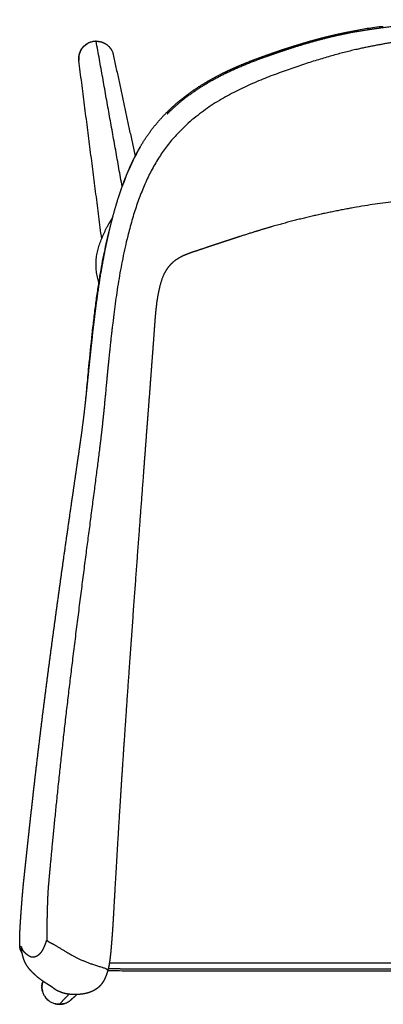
# Model space of a CAD drawing. Header units: millimetres. Extents: x 1682 to 3183, y 1190 to 3069.
# Tile 4 of 9: x 2610 to 2818, y 1190 to 1754. Entities that reach past the tile are written whole.
import ezdxf

# ---------------------------------------------------------------- set-up
doc = ezdxf.new("R2010")
doc.units = ezdxf.units.MM
doc.header["$MEASUREMENT"] = 0
doc.layers.add('2DVýkres$viditelné$tečné', color=7, linetype='Continuous', true_color=0x000000)
doc.layers.add('2DVýkres$viditelné$čáry', color=7, linetype='Continuous', true_color=0x000000)

msp = doc.modelspace()

# ---------------------------------------------------------------- linework, layer by layer
at = {"layer": '2DVýkres$viditelné$tečné'}
for points, knots in [([(2817.16, 1750.01), (2815.52, 1749.79), (2811.18, 1749.19), (2806.84, 1748.52), (2804.14, 1748.06)], [79.511641, 79.511641, 79.511641, 79.511641, 84.461513, 92.646858, 92.646858, 92.646858, 92.646858]), ([(2679.03, 1681.24), (2677.47, 1678.58), (2673.74, 1671.5), (2670.56, 1663.75), (2668.76, 1658.77), (2668.62, 1658.39)], [238.324269, 238.324269, 238.324269, 238.324269, 247.571212, 262.366552, 263.589533, 263.589533, 263.589533, 263.589533])]:
    msp.add_open_spline(points, degree=3, knots=knots, dxfattribs=at)
for points, weights, degree, knots in [([(3167.78, 1226.65), (3167.78, 1228.08), (3167.77, 1229.51), (3167.77, 1230.93), (3167.75, 1232.78), (3167.73, 1234.63), (3167.69, 1236.48), (3167.63, 1240.25), (3167.54, 1244.03), (3167.41, 1247.8), (3167.21, 1253.94), (3167.04, 1256.1), (3166.48, 1262.26), (3165.37, 1274.58), (3162.7, 1302.94), (3159.38, 1333.11), (3152.75, 1393.44), (3143.55, 1460.97), (3138.55, 1499.91), (3137.3, 1509.65), (3136.31, 1517.6), (3135.25, 1528.13), (3134.19, 1538.65), (3133.06, 1551.75), (3131.34, 1567.9), (3127.9, 1600.18), (3122.11, 1644.6), (3104.48, 1673.38), (3086.85, 1702.16), (3057.38, 1715.3), (3032.1, 1724.39), (3019.46, 1728.94), (3007.86, 1732.48), (2997.88, 1735.07), (2987.9, 1737.65), (2979.53, 1739.27), (2971.73, 1740.57), (2940.55, 1745.78), (2918.56, 1745.78), (2896.58, 1745.78), (2874.59, 1745.78), (2852.61, 1745.78), (2821.42, 1740.57), (2813.62, 1739.27), (2805.25, 1737.65), (2795.27, 1735.07), (2785.29, 1732.48), (2773.69, 1728.94), (2761.05, 1724.39), (2735.77, 1715.3), (2706.3, 1702.16), (2688.67, 1673.38), (2671.04, 1644.6), (2665.25, 1600.18), (2661.81, 1567.9), (2660.1, 1551.75), (2658.96, 1538.65), (2657.9, 1528.13), (2656.84, 1517.6), (2655.85, 1509.65), (2654.6, 1499.91), (2649.6, 1460.97), (2640.4, 1393.44), (2633.77, 1333.11), (2630.46, 1302.94), (2627.79, 1274.58), (2626.67, 1262.26), (2626.11, 1256.1), (2625.94, 1253.94), (2625.74, 1247.8), (2625.62, 1244.03), (2625.52, 1240.25), (2625.46, 1236.48), (2625.43, 1234.63), (2625.4, 1232.78), (2625.39, 1230.93), (2625.38, 1229.51), (2625.37, 1228.08), (2625.37, 1226.65)], [1, 0.999997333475, 0.999997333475, 1, 0.999992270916, 0.999992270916, 1, 0.999981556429, 0.999981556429, 1, 1, 1, 1, 1, 1, 1, 1, 1, 1, 1, 1, 1, 1, 1, 1, 1, 1, 1, 1, 1, 1, 1, 1, 1, 1, 1, 1, 1, 1, 1, 1, 1, 1, 1, 1, 1, 1, 1, 1, 1, 1, 1, 1, 1, 1, 1, 1, 1, 1, 1, 1, 1, 1, 1, 1, 1, 1, 1, 1, 1, 0.999981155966, 0.999981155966, 1, 0.999992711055, 0.999992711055, 1, 0.999997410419, 0.999997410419, 1], 3, [0, 0, 0, 0, 4.283232, 4.283232, 4.283232, 9.826054, 9.826054, 9.826054, 21.154617, 21.154617, 21.154617, 56.57264, 56.57264, 56.57264, 127.408686, 127.408686, 127.408686, 269.080778, 269.080778, 269.080778, 304.498801, 304.498801, 304.498801, 339.916824, 339.916824, 339.916824, 410.752869, 410.752869, 410.752869, 481.588915, 481.588915, 481.588915, 517.006938, 517.006938, 517.006938, 552.424961, 552.424961, 552.424961, 694.097053, 694.097053, 694.097053, 835.769145, 835.769145, 835.769145, 871.187168, 871.187168, 871.187168, 906.605191, 906.605191, 906.605191, 977.441237, 977.441237, 977.441237, 1048.277283, 1048.277283, 1048.277283, 1083.695305, 1083.695305, 1083.695305, 1119.113328, 1119.113328, 1119.113328, 1260.78542, 1260.78542, 1260.78542, 1331.621466, 1331.621466, 1331.621466, 1367.039489, 1367.039489, 1367.039489, 1378.367356, 1378.367356, 1378.367356, 1383.909695, 1383.909695, 1383.909695, 1388.194091, 1388.194091, 1388.194091, 1388.194091]), ([(2653.71, 1741.66), (2643.7, 1741.58), (2643.7, 1731.81), (2643.7, 1731.21), (2643.78, 1730.6)], [1, 0.707106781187, 1, 0.997965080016, 1], 2, [0, 0, 0, 13.373857, 13.373857, 14.587663, 14.587663, 14.587663]), ([(2610.81, 1222.76), (2610.89, 1222.37), (2611.01, 1222), (2611.16, 1221.64), (2611.38, 1221.13), (2611.66, 1220.68), (2612, 1220.3), (2612.67, 1219.51), (2613.48, 1218.86), (2614.19, 1218.34), (2615.6, 1217.32), (2616.64, 1216.87), (2617.88, 1217.02), (2619.12, 1217.17), (2620.56, 1217.92), (2621.79, 1219.21), (2622.4, 1219.85), (2623, 1220.78), (2623.59, 1222.02), (2624.19, 1223.27), (2624.79, 1224.85), (2625.37, 1226.65)], [1, 0.996579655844, 0.996579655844, 1, 1.00201000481, 1.00184061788, 0.999491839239, 0.994794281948, 0.994794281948, 0.994794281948, 0.994794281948, 0.994794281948, 0.994794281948, 0.994794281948, 0.994794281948, 1.0064727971, 1.01231205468, 1.01344267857, 1.00986466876, 1.00628665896, 0.998000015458, 0.994794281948], 3, [0, 0, 0, 0, 1.172082, 1.172082, 1.172082, 2.664904, 2.664904, 2.664904, 5.650547, 5.650547, 5.650547, 11.621833, 11.621833, 11.621833, 17.59312, 17.59312, 17.59312, 20.578763, 20.578763, 20.578763, 23.564406, 23.564406, 23.564406, 23.564406]), ([(2625.37, 1226.65), (2625.66, 1226.33), (2625.97, 1226.08), (2626.41, 1225.8), (2626.84, 1225.53), (2627.41, 1225.22), (2628.13, 1224.87), (2629.58, 1224.17), (2631.81, 1222.79), (2635.19, 1220.74), (2638.56, 1218.69), (2643.08, 1215.97), (2649.2, 1213.7), (2652.26, 1212.57), (2655.72, 1211.55), (2657.53, 1210.96), (2659.34, 1210.38), (2659.49, 1210.24), (2659.63, 1210.12), (2660.18, 1209.65), (2660.44, 1209.59), (2660.47, 1209.64)], [1, 1.00060377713, 1.00917488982, 1.01308434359, 1.01699379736, 1.01624159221, 1.01082772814, 1, 1, 1, 1, 1, 1, 1, 1, 1, 1, 1, 1, 1, 1, 1.02266578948], 3, [0, 0, 0, 0, 18.32256, 18.32256, 18.32256, 36.64512, 36.64512, 36.64512, 73.29024, 73.29024, 73.29024, 109.935361, 109.935361, 109.935361, 128.257921, 128.257921, 128.257921, 146.580481, 146.580481, 146.580481, 219.870721, 219.870721, 219.870721, 219.870721]), ([(2610.7, 1222.75), (2610.7, 1222.14), (2610.76, 1221.68), (2610.84, 1221.31), (2610.87, 1221.19), (2610.9, 1221.07), (2610.94, 1220.95)], [1, 1, 1, 1, 0.99948628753, 0.99948628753, 1], 3, [0, 0, 0, 0, 3.720795, 3.720795, 3.720795, 4.095762, 4.095762, 4.095762, 4.095762]), ([(2623.14, 1203.15), (2622.6, 1201.56), (2622.6, 1199.89), (2622.6, 1189.88), (2632.61, 1189.87)], [1, 0.986287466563, 1, 0.707460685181, 1], 2, [0, 0, 0, 3.316853, 3.316853, 19.044623, 19.044623, 19.044623])]:
    msp.add_rational_spline(points, weights, degree=degree, knots=knots, dxfattribs=at)
for points, weights in [([(2653.71, 1741.66), (2653.7, 1741.7), (2653.7, 1741.7)], [1, 0.955993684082, 0.925365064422]), ([(2653.71, 1741.66), (2661.83, 1741.73), (2663.5, 1733.99)], [1, 0.748333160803, 0.929152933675]), ([(2632.61, 1189.87), (2636.46, 1189.87), (2639.33, 1192.46)], [1, 0.933117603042, 1])]:
    msp.add_rational_spline(points, weights, degree=2, dxfattribs=at)
for points in [[(2668.62, 1658.39), (2661.17, 1700.03), (2653.71, 1741.66)], [(2632.61, 1189.87), (2635.34, 1192.77), (2638.07, 1195.66)]]:
    msp.add_open_spline(points, degree=2, dxfattribs=at)
at = {"layer": '2DVýkres$viditelné$čáry'}
for points, weights, degree, knots in [([(2694.46, 1700.03), (2696.18, 1701.77), (2699.87, 1705.24), (2705.87, 1710.1), (2712.44, 1714.7), (2719.48, 1718.97), (2727.08, 1722.99), (2735.39, 1726.82), (2744.71, 1730.59), (2751.32, 1732.97), (2754.85, 1734.19), (2758.5, 1735.46), (2762.17, 1736.68), (2765.86, 1737.85), (2773.6, 1740.32), (2781.73, 1742.65), (2789.66, 1744.52), (2794.47, 1745.65), (2799.21, 1746.61), (2808.42, 1748.2), (2812.6, 1748.81), (2816.96, 1749.39), (2829.27, 1751.04), (2841.36, 1752.26), (2860.17, 1753.39), (2866.43, 1753.64), (2880.88, 1753.99), (2888.55, 1754.01), (2896.58, 1754.01), (2904.6, 1754.01), (2912.28, 1753.99), (2926.72, 1753.64), (2932.99, 1753.39), (2951.8, 1752.26), (2963.88, 1751.04), (2976.19, 1749.39), (2980.55, 1748.81), (2984.73, 1748.2), (2993.94, 1746.61), (2998.68, 1745.65), (3003.49, 1744.52), (3011.42, 1742.65), (3019.55, 1740.32), (3027.29, 1737.85), (3030.98, 1736.68), (3034.65, 1735.46), (3038.31, 1734.19), (3041.83, 1732.97), (3048.45, 1730.59), (3057.76, 1726.82), (3066.07, 1722.99), (3073.67, 1718.97), (3080.71, 1714.7), (3087.28, 1710.1), (3093.28, 1705.24), (3096.97, 1701.77), (3098.69, 1700.03)], [1, 1, 1, 1, 1, 1, 1, 1, 1, 1, 1, 0.999945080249, 0.999945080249, 1, 1, 1, 1, 1, 1, 1, 1, 1, 1, 1, 1, 1, 1, 1, 1, 1, 1, 1, 1, 1, 1, 1, 1, 1, 1, 1, 1, 1, 1, 1, 0.999945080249, 0.999945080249, 1, 1, 1, 1, 1, 1, 1, 1, 1, 1, 1], 3, [0, 0, 0, 0, 7.347069, 15.182457, 23.154219, 31.38943, 39.87125, 48.941428, 58.817151, 70.018138, 70.018138, 70.018138, 81.624646, 81.624646, 81.624646, 106.358044, 106.358044, 106.358044, 121.025784, 121.025784, 134.104542, 134.104542, 134.104542, 171.145683, 171.145683, 190.152849, 190.152849, 213.934008, 213.934008, 213.934008, 237.715166, 237.715166, 256.722333, 256.722333, 293.763473, 293.763473, 293.763473, 306.842232, 306.842232, 321.509972, 321.509972, 321.509972, 346.24337, 346.24337, 346.24337, 357.849878, 357.849878, 357.849878, 369.050865, 378.926588, 387.996766, 396.478585, 404.713797, 412.685559, 420.520947, 427.868016, 427.868016, 427.868016, 427.868016]), ([(2609.9, 1223.43), (2609.8, 1225.43), (2609.84, 1227.6), (2609.92, 1229.83), (2609.96, 1230.96), (2610.02, 1232.08), (2610.08, 1233.2), (2610.14, 1234.34), (2610.21, 1235.48), (2610.28, 1236.62), (2610.42, 1238.79), (2610.57, 1240.96), (2610.73, 1243.13), (2610.81, 1244.28), (2610.9, 1245.43), (2610.98, 1246.58), (2611.08, 1247.87), (2611.18, 1249.16), (2611.29, 1250.45), (2611.48, 1252.87), (2611.69, 1255.31), (2611.93, 1257.78), (2612.04, 1258.97), (2612.16, 1260.16), (2612.29, 1261.34), (2612.39, 1262.32), (2612.49, 1263.29), (2612.6, 1264.26), (2612.82, 1266.27), (2613.03, 1268.29), (2613.25, 1270.3), (2613.5, 1272.68), (2613.76, 1275.07), (2614.01, 1277.46), (2614.26, 1279.8), (2614.52, 1282.14), (2614.77, 1284.48), (2615.81, 1294.03), (2616.87, 1303.58), (2617.96, 1313.13), (2619.05, 1322.69), (2620.17, 1332.25), (2621.34, 1341.8), (2623.67, 1361.01), (2626.17, 1380.22), (2628.75, 1399.43), (2631.34, 1418.64), (2634.02, 1437.86), (2636.75, 1457.07), (2638.12, 1466.63), (2639.5, 1476.19), (2640.89, 1485.75), (2641.58, 1490.53), (2642.28, 1495.3), (2642.98, 1500.08), (2643.6, 1504.3), (2644.22, 1508.51), (2644.82, 1512.73), (2645.62, 1518.4), (2646.37, 1524.07), (2647.04, 1529.76), (2647.61, 1534.61), (2648.12, 1539.47), (2648.62, 1544.33), (2649.12, 1549.14), (2649.61, 1553.96), (2650.11, 1558.78), (2650.62, 1563.6), (2651.14, 1568.42), (2651.68, 1573.23), (2653.09, 1585.75), (2654.68, 1598.26), (2656.8, 1610.69), (2658, 1617.77), (2659.37, 1624.82), (2660.99, 1631.83), (2662.08, 1636.59), (2663.29, 1641.32), (2664.64, 1646.01), (2665.95, 1650.56), (2667.4, 1655.07), (2669.03, 1659.53), (2670.71, 1664.13), (2672.58, 1668.66), (2674.7, 1673.09), (2676.83, 1677.51), (2679.23, 1681.83), (2681.95, 1685.94), (2684.68, 1690.06), (2687.73, 1693.97), (2691.07, 1697.62), (2694.4, 1701.28), (2698.02, 1704.68), (2701.86, 1707.82), (2705.69, 1710.96), (2709.74, 1713.83), (2713.95, 1716.46), (2718.15, 1719.09), (2722.51, 1721.47), (2726.96, 1723.65), (2729.91, 1725.1), (2732.9, 1726.45), (2735.92, 1727.74), (2740.56, 1729.71), (2745.27, 1731.51), (2750.01, 1733.21), (2754.67, 1734.89), (2759.37, 1736.48), (2764.09, 1737.99), (2767.8, 1739.18), (2771.53, 1740.32), (2775.27, 1741.4), (2780.02, 1742.76), (2784.8, 1744.02), (2789.61, 1745.14), (2792.01, 1745.7), (2794.43, 1746.23), (2796.85, 1746.71), (2799.02, 1747.15), (2801.2, 1747.55), (2803.38, 1747.93)], [1, 1, 1, 1, 0.999977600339, 0.999977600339, 1, 0.999992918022, 0.999992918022, 1, 0.999992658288, 0.999992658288, 1, 0.999999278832, 0.999999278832, 1, 0.999998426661, 0.999998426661, 1, 1, 1, 1, 0.999994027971, 0.999994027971, 1, 0.999999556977, 0.999999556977, 1, 0.9999999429, 0.9999999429, 1, 0.999999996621, 0.999999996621, 1, 0.999999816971, 0.999999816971, 1, 1, 1, 1, 0.999995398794, 0.999995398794, 1, 1, 1, 1, 1, 1, 1, 0.999999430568, 0.999999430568, 1, 0.999999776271, 0.999999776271, 1, 1, 1, 1, 1, 1, 1, 1, 1, 1, 1, 1, 1, 1, 1, 1, 1, 1, 1, 1, 1, 1, 1, 1, 1, 1, 1, 1, 1, 1, 1, 1, 1, 1, 1, 1, 1, 1, 1, 1, 1, 1, 1, 1, 1, 1, 1, 1, 1, 1, 1, 1, 1, 1, 1, 1, 1, 1, 1, 1, 1, 0.999923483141, 0.999923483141, 1, 0.999940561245, 0.999940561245, 1], 3, [0.010444, 0.010444, 0.010444, 0.010444, 7.459782, 7.459782, 7.459782, 10.830939, 10.830939, 10.830939, 14.255457, 14.255457, 14.255457, 20.77876, 20.77876, 20.77876, 24.240762, 24.240762, 24.240762, 28.126798, 28.126798, 28.126798, 35.854415, 35.854415, 35.854415, 39.437957, 39.437957, 39.437957, 42.36942, 42.36942, 42.36942, 48.444086, 48.444086, 48.444086, 55.642788, 55.642788, 55.642788, 62.70566, 62.70566, 62.70566, 92.264396, 92.264396, 92.264396, 121.129707, 121.129707, 121.129707, 180.53744, 180.53744, 180.53744, 239.942182, 239.942182, 239.942182, 268.914645, 268.914645, 268.914645, 283.402346, 283.402346, 283.402346, 296.438204, 296.438204, 296.438204, 313.947745, 313.947745, 313.947745, 328.859498, 328.859498, 328.859498, 343.638386, 343.638386, 343.638386, 358.420945, 358.420945, 358.420945, 396.863026, 396.863026, 396.863026, 418.751868, 418.751868, 418.751868, 433.608954, 433.608954, 433.608954, 448.010183, 448.010183, 448.010183, 462.888883, 462.888883, 462.888883, 477.804145, 477.804145, 477.804145, 492.737467, 492.737467, 492.737467, 507.661941, 507.661941, 507.661941, 522.569728, 522.569728, 522.569728, 537.453318, 537.453318, 537.453318, 547.313249, 547.313249, 547.313249, 562.42819, 562.42819, 562.42819, 577.306088, 577.306088, 577.306088, 588.99305, 588.99305, 588.99305, 603.812984, 603.812984, 603.812984, 611.225796, 611.225796, 611.225796, 617.865146, 617.865146, 617.865146, 617.865146]), ([(2653.7, 1741.7), (2656.31, 1741.73), (2658.92, 1740.69), (2660.77, 1738.9), (2661.45, 1738.24), (2662.02, 1737.5), (2662.48, 1736.68)], [1, 1, 1, 1, 0.9930143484, 0.9930143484, 1], 3, [0.001917, 0.001917, 0.001917, 0.001917, 8.049972, 8.049972, 8.049972, 10.861697, 10.861697, 10.861697, 10.861697]), ([(3132.69, 1209.63), (3132.52, 1210.27), (3132.37, 1210.88), (3132.1, 1212.22), (3131.97, 1212.96), (3131.86, 1213.65), (3131.76, 1214.35), (3131.65, 1215.06), (3131.56, 1215.77), (3131.46, 1216.53), (3131.38, 1217.28), (3131.29, 1218.04), (3131.15, 1219.4), (3131.01, 1220.81), (3130.79, 1223.38), (3130.7, 1224.5), (3130.6, 1225.7), (3130.46, 1227.42), (3130.31, 1229.18), (3130.05, 1232.88), (3129.93, 1234.79), (3129.82, 1236.7), (3129.8, 1237.02), (3129.78, 1237.35), (3129.76, 1237.67), (3129.68, 1239.05), (3129.34, 1244.92), (3128.86, 1253.35), (3128.16, 1265.6), (3127.05, 1284.45), (3126.05, 1300.73), (3125.34, 1311.81), (3124.71, 1321.72), (3124.05, 1331.63), (3123.38, 1341.54), (3122.99, 1347.4), (3122.16, 1359.58), (3120.33, 1385.76), (3117.77, 1421.48), (3114.25, 1469.23), (3111.71, 1502.98), (3110.31, 1521.32), (3109.79, 1528.24), (3109.29, 1534.74), (3108.54, 1544.61), (3108.28, 1548.05), (3107.77, 1554.71), (3107.49, 1558.41), (3107.21, 1562.21), (3106.85, 1566.95), (3106.5, 1571.69), (3106.17, 1576.43), (3106.13, 1576.91), (3106.1, 1577.33), (3106.05, 1578.05), (3106.03, 1578.4), (3106, 1578.75), (3105.95, 1579.44), (3105.85, 1580.77), (3105.67, 1583.12), (3105.36, 1586.67), (3105.04, 1589.6), (3104.79, 1591.48), (3104.06, 1596.98), (3102.77, 1603.9), (3100.25, 1608.82), (3099.88, 1609.54), (3099.03, 1610.99), (3097.52, 1612.98), (3095.76, 1614.77), (3093.82, 1616.32), (3091.67, 1617.67), (3089.27, 1618.88), (3087.03, 1619.79), (3084.86, 1620.57), (3083.6, 1620.99), (3082.87, 1621.23), (3078.62, 1622.64), (3074.23, 1624.11), (3069.7, 1625.62), (3066.71, 1626.61), (3063.8, 1627.58), (3058.6, 1629.28), (3055.95, 1630.13), (3048.22, 1632.58), (3043.27, 1634.1), (3038.42, 1635.49), (3015.03, 1642.23), (2991.38, 1646.97), (2943.75, 1652.91), (2920.24, 1654.15), (2896.58, 1654.15), (2872.91, 1654.15), (2849.4, 1652.91), (2801.77, 1646.97), (2778.12, 1642.23), (2754.73, 1635.49), (2749.88, 1634.1), (2744.93, 1632.58), (2737.2, 1630.13), (2734.55, 1629.28), (2729.35, 1627.58), (2726.44, 1626.61), (2723.45, 1625.62), (2718.92, 1624.11), (2714.53, 1622.64), (2710.28, 1621.23), (2709.55, 1620.99), (2708.29, 1620.57), (2706.12, 1619.79), (2703.88, 1618.88), (2701.48, 1617.67), (2699.33, 1616.32), (2697.39, 1614.77), (2695.63, 1612.98), (2694.12, 1610.99), (2693.28, 1609.54), (2692.9, 1608.82), (2690.38, 1603.9), (2689.09, 1596.98), (2688.36, 1591.48), (2688.3, 1591.05), (2688.19, 1590.13), (2687.97, 1588.24), (2687.71, 1585.75), (2687.42, 1582.43), (2687.25, 1580.07), (2687.15, 1578.75), (2687.13, 1578.4), (2687.1, 1578.05), (2687.05, 1577.33), (2687.02, 1576.91), (2686.98, 1576.43), (2686.65, 1571.69), (2686.3, 1566.95), (2685.95, 1562.21), (2685.66, 1558.41), (2685.38, 1554.71), (2684.88, 1548.05), (2684.61, 1544.61), (2683.86, 1534.74), (2683.37, 1528.24), (2682.84, 1521.32), (2682.11, 1511.64), (2680.72, 1493.29), (2678.19, 1459.55), (2675.38, 1421.48), (2672.4, 1379.9), (2670.59, 1353.72), (2669.77, 1341.54), (2669.1, 1331.63), (2668.45, 1321.72), (2667.81, 1311.81), (2667.64, 1309.1), (2667.29, 1303.62), (2666.6, 1292.54), (2665.78, 1278.97), (2664.99, 1265.6), (2664.29, 1253.35), (2663.81, 1244.92), (2663.48, 1239.05), (2663.39, 1237.67), (2663.37, 1237.35), (2663.36, 1237.02), (2663.34, 1236.7), (2663.22, 1234.79), (2663.1, 1232.88), (2662.84, 1229.18), (2662.69, 1227.42), (2662.55, 1225.7), (2662.46, 1224.5), (2662.37, 1223.38), (2662.14, 1220.81), (2662, 1219.39), (2661.86, 1218.04), (2661.78, 1217.31), (2661.7, 1216.59), (2661.6, 1215.87), (2661.51, 1215.13), (2661.4, 1214.39), (2661.29, 1213.65), (2661.18, 1212.96), (2661.05, 1212.23), (2660.78, 1210.89), (2660.64, 1210.28), (2660.47, 1209.64)], [1, 1, 1, 1, 1, 1, 0.999951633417, 0.999951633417, 1, 0.999954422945, 0.999954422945, 1, 1, 1, 1, 1, 1, 1, 1, 1, 1, 1, 1, 1, 1, 1, 1, 1, 1, 1, 1, 1, 0.999999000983, 0.999999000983, 1, 1, 1, 1, 1, 1, 1, 1, 1, 1, 1, 1, 1, 1, 1, 0.99999858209, 0.99999858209, 1, 1, 1, 1, 1, 1, 1, 1, 1, 1, 1, 1, 1, 1, 1, 1, 1, 1, 1, 1, 1, 1, 1, 1, 1, 1, 1, 1, 1, 1, 1, 1, 1, 1, 1, 1, 1, 1, 1, 1, 1, 1, 1, 1, 1, 1, 1, 1, 1, 1, 1, 1, 1, 1, 1, 1, 1, 1, 1, 1, 1, 1, 1, 1, 1, 1, 1, 1, 1, 1, 1, 1, 1, 1, 1, 1, 1, 1, 1, 1, 1, 1, 0.999998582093, 0.999998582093, 1, 1, 1, 1, 1, 1, 1, 1, 1, 1, 1, 1, 1, 1, 1, 0.999999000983, 0.999999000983, 1, 1, 1, 1, 1, 1, 1, 1, 1, 1, 1, 1, 1, 1, 1, 1, 1, 1, 1, 1, 1, 1, 1, 0.999959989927, 0.999959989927, 1, 0.999946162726, 0.999946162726, 1, 1, 1, 1, 1, 1], 3, [0.000256, 0.000256, 0.000256, 0.000256, 2.02371, 2.02371, 4.12308, 4.12308, 4.12308, 6.266719, 6.266719, 6.266719, 8.550799, 8.550799, 8.550799, 12.646723, 12.646723, 16.256784, 16.256784, 16.256784, 21.599292, 21.599292, 27.305085, 27.305085, 27.305085, 28.27655, 28.27655, 28.27655, 32.430974, 45.907849, 53.610783, 69.242381, 102.549439, 102.549439, 102.549439, 132.342831, 132.342831, 132.342831, 149.968602, 168.963929, 211.079453, 257.407216, 312.597032, 312.597032, 312.597032, 330.071145, 330.071145, 340.953089, 340.953089, 353.611229, 353.611229, 353.611229, 367.866561, 367.866561, 367.866561, 369.048674, 369.048674, 370.192069, 370.192069, 370.192069, 372.291184, 374.165826, 377.28518, 382.986093, 382.986093, 382.986093, 401.135382, 401.135382, 401.135382, 403.577217, 406.137615, 408.624528, 411.098738, 413.584498, 416.221385, 419.159504, 420.832024, 423.137284, 423.137284, 423.137284, 437.022336, 437.022336, 437.022336, 447.261839, 447.261839, 455.811487, 455.811487, 469.827836, 469.827836, 469.827836, 542.64054, 542.64054, 613.493607, 613.493607, 613.493607, 684.346674, 684.346674, 757.159378, 757.159378, 757.159378, 771.175541, 771.175541, 779.725173, 779.725173, 789.964879, 789.964879, 789.964879, 803.84993, 803.84993, 803.84993, 806.15519, 807.82771, 810.765829, 813.402716, 815.888477, 818.362687, 820.8496, 823.409998, 825.851833, 825.851833, 825.851833, 844.001121, 844.001121, 844.001121, 845.31491, 846.774091, 849.70204, 852.821388, 856.795146, 856.795146, 856.795146, 857.938538, 857.938538, 859.120653, 859.120653, 859.120653, 873.375986, 873.375986, 873.375986, 886.033921, 886.033921, 896.915934, 896.915934, 914.390182, 914.390182, 914.390182, 943.519579, 969.580023, 1015.907781, 1058.023286, 1094.644383, 1094.644383, 1094.644383, 1124.437776, 1124.437776, 1124.437776, 1132.597591, 1140.891885, 1157.744835, 1173.376434, 1181.079366, 1194.556248, 1198.710665, 1198.710665, 1198.710665, 1199.68213, 1199.68213, 1199.68213, 1205.38789, 1205.38789, 1210.730431, 1210.730431, 1210.730431, 1214.340767, 1214.340767, 1218.43868, 1218.43868, 1218.43868, 1220.623892, 1220.623892, 1220.623892, 1222.862576, 1222.862576, 1222.862576, 1224.957873, 1224.957873, 1226.981422, 1226.981422, 1226.981422, 1226.981422]), ([(2660.81, 1636.72), (2661.47, 1637.84), (2662.15, 1638.94), (2662.63, 1639.72), (2663.12, 1640.48)], [1, 0.999886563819, 1, 0.999988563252, 1], 2, [0, 0, 0, 2.596516, 2.596516, 4.415489, 4.415489, 4.415489]), ([(2611.2, 1219.41), (2611.06, 1219.62), (2610.92, 1219.84), (2610.79, 1220.06), (2610.65, 1220.32), (2610.52, 1220.58), (2610.4, 1220.86), (2610.33, 1221.01), (2610.27, 1221.17), (2610.22, 1221.33), (2610.16, 1221.52), (2610.1, 1221.71), (2610.06, 1221.9), (2609.97, 1222.31), (2609.91, 1222.81), (2609.9, 1223.41)], [1, 0.999530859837, 0.999530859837, 1, 0.99886457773, 0.99886457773, 1, 0.999500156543, 0.999500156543, 1, 0.99906028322, 0.99906028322, 1, 1, 1, 1], 3, [0, 0, 0, 0, 0.766891, 0.766891, 0.766891, 1.656867, 1.656867, 1.656867, 2.163924, 2.163924, 2.163924, 2.757674, 2.757674, 2.757674, 6.472253, 6.472253, 6.472253, 6.472253]), ([(2609.9, 1223.41), (2609.93, 1223.02), (2610.57, 1222.98), (2610.69, 1222.97), (2610.81, 1222.98)], [0.929360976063, 0.748188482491, 1, 0.995953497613, 1], 2, [-4.85029, -4.85029, -4.85029, -3.769911, -3.769911, -3.531607, -3.531607, -3.531607]), ([(2628.99, 1199.39), (2628.88, 1199.46), (2628.76, 1199.54), (2628.64, 1199.61), (2628.27, 1199.85), (2627.25, 1200.49), (2625.97, 1201.29), (2624.98, 1201.91), (2624.15, 1202.46), (2623.82, 1202.68), (2623.2, 1203.1), (2622.01, 1203.95), (2620.63, 1204.99), (2619.06, 1206.33), (2618.07, 1207.28), (2617.57, 1207.76), (2617.34, 1207.99), (2616.91, 1208.41), (2616.15, 1209.19), (2615.31, 1210.14), (2614.4, 1211.36), (2613.84, 1212.25), (2613.57, 1212.71), (2613.45, 1212.92), (2613.33, 1213.14), (2613.21, 1213.36), (2612.61, 1214.47), (2612.11, 1215.83), (2611.65, 1217.49), (2611.54, 1217.9), (2611.44, 1218.32), (2611.34, 1218.74), (2611.18, 1219.47), (2611.04, 1220.21), (2610.94, 1220.95)], [1, 0.999985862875, 0.999985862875, 1, 1, 1, 1, 1, 1, 1, 1, 1, 1, 1, 1, 1, 1, 1, 1, 1, 1, 1, 1, 0.999879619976, 0.999879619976, 1, 1, 1, 1, 0.999843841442, 0.999843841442, 1, 0.999518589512, 0.999518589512, 1], 3, [0, 0, 0, 0, 0.418705, 0.418705, 0.418705, 12.822758, 12.822758, 31.224104, 31.224104, 31.224104, 32.392986, 33.49072, 35.597727, 37.586304, 39.685464, 39.685464, 39.685464, 40.674437, 41.483169, 42.93418, 44.469676, 46.066267, 46.066267, 46.066267, 46.814099, 46.814099, 46.814099, 55.514685, 55.514685, 55.514685, 56.804737, 56.804737, 56.804737, 59.0526, 59.0526, 59.0526, 59.0526]), ([(2660.47, 1209.64), (2660.43, 1209.51), (2660.4, 1209.39), (2660.36, 1209.27), (2660.28, 1208.97), (2660.12, 1208.4), (2659.77, 1207.32), (2659.16, 1205.62), (2658.52, 1204.24), (2658.04, 1203.38), (2657.56, 1202.55), (2657.02, 1201.76), (2655.81, 1200.32), (2655.17, 1199.71), (2654.47, 1199.16), (2653.79, 1198.63), (2653.05, 1198.15), (2651.5, 1197.32), (2650.69, 1196.98), (2648.16, 1196.11), (2646.36, 1195.77), (2644.55, 1195.59), (2644.02, 1195.53), (2642.98, 1195.46), (2640.96, 1195.41), (2638.5, 1195.55), (2635.69, 1196.03), (2633.91, 1196.59), (2633.08, 1196.92), (2632.86, 1197.01), (2632.45, 1197.18), (2631.64, 1197.55), (2630.7, 1198.06), (2629.63, 1198.78), (2628.98, 1199.32), (2628.67, 1199.6)], [1, 0.999994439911, 0.999994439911, 1, 1, 1, 1, 1, 1, 1, 1, 1, 1, 1, 1, 1, 1, 1, 1, 1, 1, 1, 1, 1, 1, 1, 1, 1, 1, 1, 1, 1, 1, 1, 1, 1], 3, [0, 0, 0, 0, 0.386176, 0.386176, 0.386176, 1.315028, 2.162216, 3.786706, 6.727375, 6.727375, 6.727375, 9.627955, 9.627955, 12.449816, 12.449816, 12.449816, 15.198934, 15.198934, 17.889552, 17.889552, 23.370791, 23.370791, 23.370791, 24.978848, 26.513092, 29.427551, 32.36671, 35.027928, 35.027928, 35.027928, 35.748033, 36.356177, 37.698789, 38.96295, 40.221529, 40.221529, 40.221529, 40.221529]), ([(3132.54, 1210.22), (3132.1, 1210.21), (3131.66, 1210.2), (3131.22, 1210.19), (3128.86, 1210.14), (3126.51, 1210.11), (3124.15, 1210.09), (3121.46, 1210.07), (3118.77, 1210.06), (3116.08, 1210.05), (3112.82, 1210.05), (3109.56, 1210.04), (3106.29, 1210.04), (3102.48, 1210.04), (3098.66, 1210.04), (3094.84, 1210.04), (3090.58, 1210.04), (3086.31, 1210.04), (3082.05, 1210.04), (3072, 1210.04), (3061.96, 1210.05), (3051.91, 1210.05), (3027.51, 1210.05), (3003.11, 1210.06), (2978.7, 1210.06), (2951.33, 1210.06), (2923.95, 1210.06), (2896.58, 1210.07), (2869.2, 1210.06), (2841.82, 1210.06), (2814.45, 1210.06), (2801.66, 1210.06), (2788.87, 1210.06), (2776.08, 1210.05), (2764.47, 1210.05), (2752.85, 1210.05), (2741.24, 1210.05), (2731.19, 1210.05), (2721.15, 1210.04), (2711.11, 1210.04), (2703.02, 1210.04), (2694.94, 1210.04), (2686.86, 1210.04), (2680.9, 1210.04), (2674.95, 1210.04), (2669, 1210.09), (2666.64, 1210.11), (2664.29, 1210.14), (2661.94, 1210.19), (2661.5, 1210.2), (2661.06, 1210.21), (2660.62, 1210.22)], [1, 0.999998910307, 0.999998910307, 1, 1, 1, 1, 0.999997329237, 0.999997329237, 1, 0.999999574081, 0.999999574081, 1, 0.999999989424, 0.999999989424, 1, 1, 1, 1, 1, 1, 1, 1, 1, 1, 0.999999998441, 0.999999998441, 1, 0.999999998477, 0.999999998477, 1, 1, 1, 1, 1, 1, 1, 1, 1, 1, 0.999999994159, 0.999999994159, 1, 1, 1, 1, 1, 1, 1, 0.999998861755, 0.999998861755, 1], 3, [0, 0, 0, 0, 1.320291, 1.320291, 1.320291, 8.383187, 8.383187, 8.383187, 16.457247, 16.457247, 16.457247, 26.24391, 26.24391, 26.24391, 37.696577, 37.696577, 37.696577, 50.492263, 50.492263, 50.492263, 80.625741, 80.625741, 80.625741, 153.835118, 153.835118, 153.835118, 235.962467, 235.962467, 235.962467, 318.089947, 318.089947, 318.089947, 356.459117, 356.459117, 356.459117, 391.299615, 391.299615, 391.299615, 421.432802, 421.432802, 421.432802, 445.680883, 445.680883, 445.680883, 463.542528, 463.542528, 463.542528, 470.60544, 470.60544, 470.60544, 471.925044, 471.925044, 471.925044, 471.925044]), ([(2626.71, 1191.8), (2626.08, 1192.26), (2625.53, 1192.81), (2625.02, 1193.31), (2624.6, 1193.89)], [1, 0.996905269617, 1, 0.997386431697, 1], 2, [0, 0, 0, 1.552429, 1.552429, 2.976533, 2.976533, 2.976533])]:
    msp.add_rational_spline(points, weights, degree=degree, knots=knots, dxfattribs=at)
for points, weights in [([(2817.16, 1750.01), (2817.77, 1750.09), (2818.39, 1750.17)], [1, 0.99999916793, 1]), ([(2663.36, 1734.55), (2663.45, 1734.26), (2663.51, 1733.96)], [1, 0.999493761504, 1]), ([(2610.7, 1222.75), (2609.98, 1222.75), (2609.9, 1223.38)], [1, 0.729970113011, 0.957842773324]), ([(2610.86, 1222.76), (2610.78, 1222.75), (2610.7, 1222.75)], [1, 0.996016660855, 1]), ([(2622.6, 1200), (2622.6, 1201.22), (2622.91, 1202.4)], [1, 0.992142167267, 1]), ([(2622.95, 1197.25), (2622.61, 1198.49), (2622.6, 1199.77)], [1, 0.991385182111, 1]), ([(2639.34, 1192.46), (2639.04, 1192.19), (2638.72, 1191.95)], [1, 0.999170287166, 1]), ([(2632.5, 1189.87), (2631.15, 1189.88), (2629.85, 1190.26)], [1, 0.990492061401, 1]), ([(2635.23, 1190.22), (2633.94, 1189.87), (2632.61, 1189.87)], [1, 0.990608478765, 1])]:
    msp.add_rational_spline(points, weights, degree=2, dxfattribs=at)
for points, degree in [([(2803.38, 1747.93), (2803.63, 1747.98), (2803.88, 1748.02), (2804.14, 1748.06)], 3), ([(2663.5, 1733.99), (2669.77, 1704.89), (2676.05, 1675.79)], 2), ([(2643.78, 1730.61), (2643.74, 1731.21), (2643.7, 1731.81)], 2), ([(2656.88, 1628.49), (2650.33, 1679.55), (2643.78, 1730.6)], 2), ([(2642.64, 1195.46), (2640.98, 1193.96), (2639.33, 1192.46)], 2)]:
    msp.add_open_spline(points, degree=degree, dxfattribs=at)
for points, knots in [([(2643.7, 1731.82), (2643.68, 1734.4), (2644.79, 1736.96), (2646.64, 1738.78), (2648.49, 1740.6), (2651.08, 1741.69), (2653.7, 1741.7)], [0.999982, 0.999982, 0.999982, 0.999982, 9.066751, 9.066751, 9.066751, 17.107377, 17.107377, 17.107377, 17.107377]), ([(2655.3, 1603.43), (2654.96, 1604.45), (2654.36, 1606.59), (2653.81, 1609.93), (2653.6, 1613.38), (2653.74, 1616.82), (2654.12, 1619.62), (2654.58, 1621.79), (2655.13, 1623.88), (2655.81, 1625.91), (2656.52, 1627.65), (2656.98, 1628.72), (2657.27, 1629.4), (2657.54, 1630), (2657.65, 1630.29), (2657.74, 1630.49), (2657.85, 1630.76), (2658.07, 1631.3), (2658.53, 1632.35), (2659.13, 1633.62), (2659.92, 1635.16), (2660.5, 1636.18), (2660.81, 1636.72)], [0, 0, 0, 0, 3.232689, 6.653657, 10.114299, 13.602758, 16.972519, 18.581922, 20.258055, 23.451125, 24.984885, 25.891589, 26.945203, 27.212589, 27.867926, 27.867926, 27.867926, 28.755927, 29.620159, 31.294243, 32.959537, 34.824928, 34.824928, 34.824928, 34.824928]), ([(2647.41, 1533), (2647.42, 1533.09), (2647.43, 1533.17), (2647.44, 1533.26), (2647.79, 1536.68), (2648.12, 1540.07), (2648.81, 1547.4), (2649.16, 1551.29), (2650.14, 1561.59), (2650.75, 1567.66), (2651.44, 1574.01), (2651.78, 1577.03), (2652.44, 1582.88), (2653.53, 1591.46), (2654.67, 1599.47), (2656.21, 1609.2), (2657.92, 1618.39), (2659.85, 1627.26), (2660.89, 1631.57), (2661.43, 1633.7)], [319.940849, 319.940849, 319.940849, 319.940849, 320.241597, 320.241597, 320.241597, 330.460232, 330.460232, 342.119558, 342.119558, 361.192444, 361.192444, 361.192444, 370.307366, 378.867616, 387.137345, 394.560224, 408.449716, 415.168929, 421.768628, 421.768628, 421.768628, 421.768628]), ([(3131.89, 1213.49), (3124.72, 1213.4), (3114.77, 1213.39), (3101.02, 1213.38), (3057.84, 1213.37), (2977.21, 1213.47), (2896.58, 1213.47), (2815.95, 1213.47), (2735.32, 1213.37), (2692.14, 1213.38), (2678.39, 1213.39), (2668.43, 1213.4), (2661.26, 1213.49)], [-1.659215, -1.659215, -1.659215, -1.659215, -1.5, -1.5, -1.5, -1, -1, -1, -0.5, -0.5, -0.5, -0.340798, -0.340798, -0.340798, -0.340798]), ([(3132.84, 1209.09), (3131.99, 1209.07), (3130.27, 1209.02), (3126.47, 1208.96), (3120.86, 1208.91), (3111.99, 1208.88), (3105.19, 1208.88), (3101.06, 1208.88), (3082.33, 1208.88), (3064.25, 1208.88), (3031.24, 1208.88), (3013.88, 1208.88), (2964.16, 1208.88), (2931.44, 1208.88), (2896.58, 1208.88), (2861.71, 1208.88), (2828.99, 1208.88), (2779.28, 1208.88), (2761.91, 1208.88), (2728.9, 1208.88), (2710.82, 1208.88), (2692.09, 1208.88), (2689.62, 1208.88), (2685.49, 1208.88), (2678.69, 1208.89), (2672.29, 1208.91), (2665.83, 1208.97), (2662.04, 1209.04), (2660.31, 1209.09)], [0, 0, 0, 0, 2.552512, 5.165183, 11.390818, 19.373689, 31.781032, 31.781032, 31.781032, 93.366328, 93.366328, 148.41424, 148.41424, 236.262837, 236.262837, 236.262837, 324.111425, 324.111425, 379.15934, 379.15934, 440.744642, 440.744642, 440.744642, 448.154955, 453.152005, 461.134858, 467.360586, 472.525598, 472.525598, 472.525598, 472.525598])]:
    msp.add_open_spline(points, degree=3, knots=knots, dxfattribs=at)

doc.saveas('drawing.dxf')
